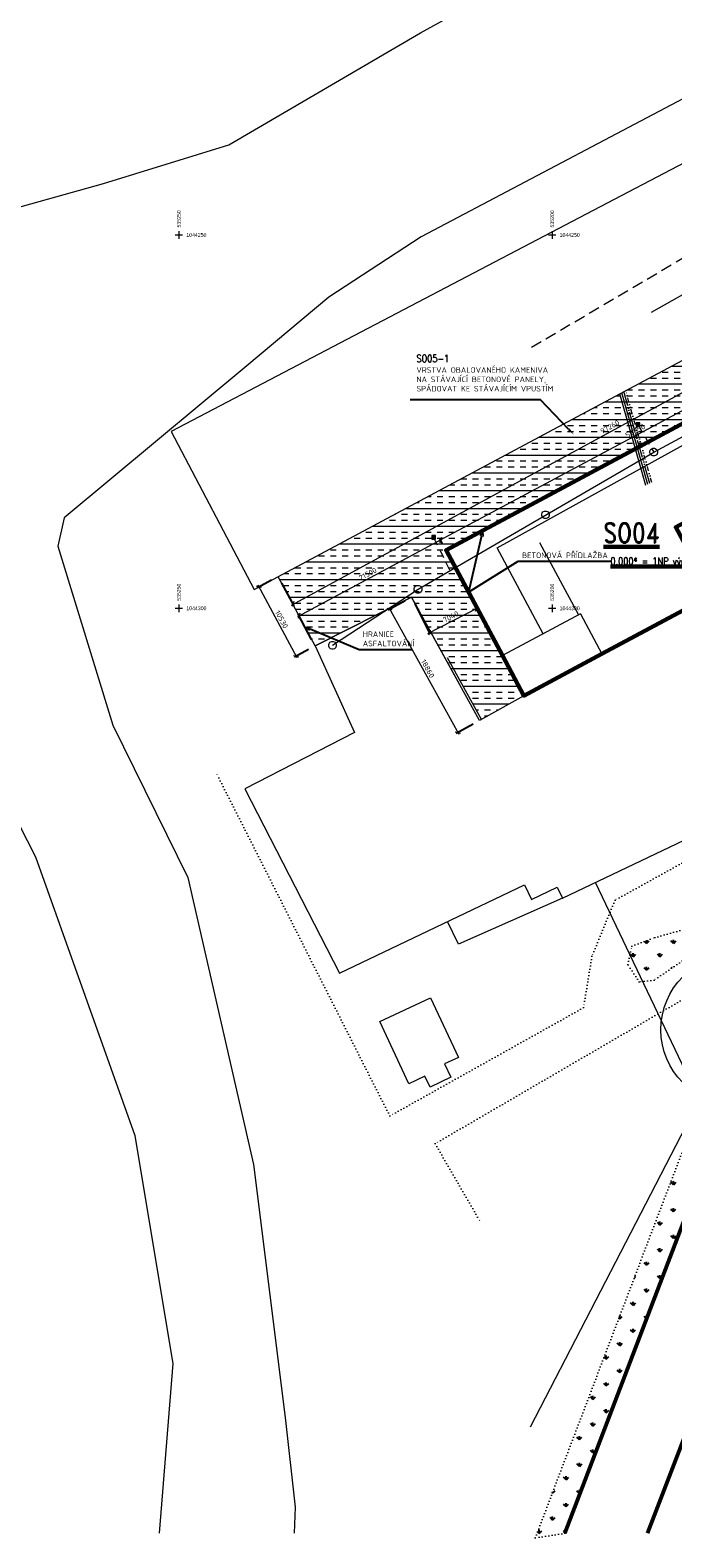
# Model space of a CAD drawing. Header units: millimetres. Extents: x 574189 to 1856771, y -1280639 to 333486.
# Tile 25 of 59: x 705914 to 791993, y -383146 to -181212. Entities that reach past the tile are written whole.
import ezdxf
from ezdxf import colors
from ezdxf.entities.mleader import LeaderData, LeaderLine
from ezdxf.enums import TextEntityAlignment as Align
from ezdxf.lldxf.tags import DXFTag
from ezdxf.math import Vec2, Vec3

# ---------------------------------------------------------------- set-up
doc = ezdxf.new("R2010")
doc.units = ezdxf.units.MM
for name, pattern in [('ACAD_ISO06W100', [36, 24, -3, 0, -3, 0, -3, 0, -3]), ('DASHED', [4.5, 3, -1.5]), ('DGN Style 2', [1864.39533, 1118.637198, -745.758132]), ('DIVIDE', [8, 3, -1.5, 0.25, -1.5, 0.25, -1.5]), ('DOT2', [0.875, 0.125, -0.75])]:
    doc.linetypes.add(name, pattern=pattern)
for name, color, linetype, lineweight in [('hranice', 3, 'Continuous', 20), ('hranice stavajici', 3, 'DOT2', 15), ('IN_C_TENKA', 7, 'Continuous', 18), ('IN_KOTY', 4, 'Continuous', 13), ('IN_NS_TLUSTA', 1, 'Continuous', 60), ('IN_SRAFY', 13, 'Continuous', 9), ('OstElektroNNnadz', 232, '_EL_VEDENI_NN_NADZ', 13), ('OstElektroNnPodz', 1, '660B', 13), ('OstKanDest', 32, '626B', 13), ('OstKanSplask', 34, 'KANALIZACE_SPLASKOVA_PODZ', 13), ('OstPlynNtl', 30, '633B', 13), ('OstSdelovaci', 216, 'EL_VEDENI_SLABOPROUD_PODZ', 13), ('OstVodPitna', 150, '616B', 13), ('Vrstva 1', 7, 'Continuous', 0), ('Vrstva 34', 7, 'Continuous', 0), ('Vrstva 39', 7, 'Continuous', 0)]:
    doc.layers.add(name, color=color, linetype=linetype, lineweight=lineweight)
for name, color, linetype in [('IN_SRAFY PUVODNI TEREN', 8, 'Continuous'), ('OPLOCENÍ', 240, '212R'), ('popisy', 4, 'Continuous')]:
    doc.layers.add(name, color=color, linetype=linetype)
doc.styles.add('iso', font='isocp.shx')
doc.styles.add('Koty', font='romand.shx', dxfattribs={"width": 0.8})
doc.styles.get("Standard").update_dxf_attribs({"font": 'iso.shx'})
doc.styles.add('Style-cs_Working', font='cs_Working.shx')
doc.linetypes.add('212R', pattern='A,10,[119,stn.shx,S=0.05,R=0,X=0,Y=0],0.0001', length=10.0001)
doc.linetypes.add('616B', pattern='A,5,-2,5,-5.5,[145,stn.shx,S=0.1,R=0,X=0,Y=0],-5.5,5,-2', length=30)
doc.linetypes.add('626B', pattern='A,5,-2,5,-5.5,[150,stn.shx,S=0.1,R=0,X=0,Y=0],-5.5,5,-2', length=30)
doc.linetypes.add('633B', pattern='A,5,-2,5,-5.5,[155,stn.shx,S=0.1,R=0,X=0,Y=0],-5.5,5,-2', length=30)
doc.linetypes.add('660B', pattern='A,5,-2,5,-5.5,[166,stn.shx,S=0.1,R=0,X=0,Y=0],-5.5,5,-2', length=30)
doc.linetypes.add('_EL_VEDENI_NN_NADZ', pattern='A,10,-15,[109,cadkon.shx,S=5,R=0,X=0,Y=0],-50,10,-10', length=95)
doc.linetypes.add('EL_VEDENI_NADZ', pattern='A,10,-15,[107,cadkon.shx,S=5,R=0,X=0,Y=0],-50,10,-10', length=95)
doc.linetypes.add('EL_VEDENI_SLABOPROUD_PODZ', pattern='A,35,-30,[116,cadkon.shx,S=5,R=0,X=0,Y=0],-35', length=100)
doc.linetypes.add('EL_VEDENI_VN_PODZ', pattern='A,35,-15,[110,cadkon.shx,S=5,R=0,X=0,Y=0],-50', length=100)
doc.linetypes.add('HRANICE1', pattern='A,6.35,-2.54,[133,ltypeshp.shx,S=2.54,R=0,X=-2.54,Y=0],-2.54,25.4', length=36.83)
doc.linetypes.add('KANALIZACE_SPLASKOVA_PODZ', pattern='A,35,-15,[102,cadkon.shx,S=5,R=0,X=0,Y=5],-5,[102,cadkon.shx,S=5,R=0,X=20,Y=5],30,-15', length=100)
tags = doc.linetypes.add('PLYN', pattern='A,12.7,-5.08,["GAS",Standard,S=2.54,R=0,X=-2.54,Y=-1.27],-6.35', length=24.13).pattern_tags.tags
tags[6] = DXFTag(74, 10)
doc.linetypes.add('PRIMARNI_TEPLOVOD_NADZ', pattern='A,10,-15,[123,cadkon.shx,S=1.25,R=0,X=0,Y=0],-50,10,-10', length=95)
doc.dimstyles.new('iso 250', dxfattribs={"dimtxt": 700, "dimasz": 500, "dimexe": 250, "dimexo": 1000, "dimgap": 250, "dimtad": 1, "dimdec": 0, "dimrnd": 10, "dimzin": 0, "dimtxsty": 'iso', "dimblk": 'OBLIQUE', "dimcen": 2.5, "dimdle": 250, "dimclrd": 256, "dimclre": 256, "dimclrt": 256, "dimadec": 0, "dimazin": 0, "dimtfac": 1, "dimtdec": 0, "dimtmove": 0, "dimatfit": 3, "dimfxl": 1, "dimlwd": -1, "dimarcsym": 0})

# ---------------------------------------------------------------- blocks, each defined once
blk = doc.blocks.new('Z630')
at = {"layer": 'Vrstva 34', "color": 32, "linetype": 'Continuous', "lineweight": 0}
for p, q in [((-0.25, 0.25), (-0.25, -0.25)), ((0.25, 0.25), (-0.25, 0.25)), ((-0.25, 0.25), (-0.15, 0.15)), ((-0.15, 0.15), (0.15, 0.15)), ((0.15, 0.05), (-0.15, 0.05)), ((-0.15, 0.05), (-0.15, -0.05)), ((0.15, 0.15), (0.15, 0.05)), ((0.25, -0.25), (0.25, 0.25)), ((-0.25, -0.25), (0.25, -0.25)), ((-0.15, -0.05), (0.15, -0.05)), ((0.15, -0.15), (-0.15, -0.15)), ((0.15, -0.05), (0.15, -0.15))]:
    blk.add_line(p, q, dxfattribs=at)
blk = doc.blocks.new('_Oblique')
at = {"layer": 'popisy', "color": 0, "lineweight": -2}
blk.add_line((-0.5, -0.5), (0.5, 0.5), dxfattribs=at)
blk = doc.blocks.new('*D61')
at = {"layer": 'DEFPOINTS', "color": 0, "transparency": 16777216}
for p in [(824564, -207959), (826563, -211635), (739118, -254410)]:
    blk.add_point(p, dxfattribs=at)
at = {"layer": 'IN_KOTY', "lineweight": -2, "transparency": 16777216}
for p, q in [((825042, -208838), (826682, -211855)), ((739596, -255289), (741236, -258306))]:
    blk.add_line(p, q, dxfattribs=at)
at = {"layer": 'IN_KOTY', "transparency": 16777216}
blk.add_line((740897, -258206), (826782, -211516), dxfattribs=at)
at = {"layer": 'IN_KOTY', "transparency": 16777216, "xscale": 500, "yscale": 500, "zscale": 500}
for p, rotation in [((826563, -211635), 28.5298138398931), ((741117, -258086), 208.5298138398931)]:
    blk.add_blockref('_Oblique', p, dxfattribs=dict(at, rotation=rotation))
at = {"layer": 'IN_KOTY', "transparency": 16777216, "insert": (783553, -234334), "char_height": 700, "attachment_point": 5, "rotation": 28.52981, "style": 'iso'}
blk.add_mtext('97260', dxfattribs=at)
blk = doc.blocks.new('*D62')
at = {"layer": 'DEFPOINTS', "color": 0, "transparency": 16777216}
for p in [(739118, -254410), (736573, -255773), (744086, -263690)]:
    blk.add_point(p, dxfattribs=at)
at = {"layer": 'IN_KOTY', "lineweight": -2, "transparency": 16777216}
for p, q in [((738237, -254882), (736353, -255891)), ((743204, -264162), (741320, -265170))]:
    blk.add_line(p, q, dxfattribs=at)
at = {"layer": 'IN_KOTY', "transparency": 16777216}
blk.add_line((741659, -265273), (736455, -255553), dxfattribs=at)
at = {"layer": 'IN_KOTY', "transparency": 16777216, "xscale": 500, "yscale": 500, "zscale": 500}
for p, rotation in [((736573, -255773), 118.162373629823), ((741541, -265052), 298.162373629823)]:
    blk.add_blockref('_Oblique', p, dxfattribs=dict(at, rotation=rotation))
at = {"layer": 'IN_KOTY', "transparency": 16777216, "insert": (739586, -260130), "char_height": 700, "attachment_point": 5, "rotation": 298.16237, "style": 'iso'}
blk.add_mtext('10530', dxfattribs=at)
blk = doc.blocks.new('*D63')
at = {"layer": 'DEFPOINTS', "color": 0, "transparency": 16777216}
for p in [(763279, -253981), (756995, -257160), (765672, -258710)]:
    blk.add_point(p, dxfattribs=at)
at = {"layer": 'IN_KOTY', "lineweight": -2, "transparency": 16777216}
for p, q in [((763731, -254873), (765785, -258934)), ((757447, -258052), (759500, -262112))]:
    blk.add_line(p, q, dxfattribs=at)
at = {"layer": 'IN_KOTY', "transparency": 16777216}
blk.add_line((759164, -262002), (765895, -258598), dxfattribs=at)
at = {"layer": 'IN_KOTY', "transparency": 16777216, "xscale": 500, "yscale": 500, "zscale": 500}
for p, rotation in [((765672, -258710), 26.83221947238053), ((759387, -261889), 206.8322194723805)]:
    blk.add_blockref('_Oblique', p, dxfattribs=dict(at, rotation=rotation))
at = {"layer": 'IN_KOTY', "transparency": 16777216, "insert": (762259, -259765), "char_height": 700, "attachment_point": 5, "rotation": 26.83222, "style": 'iso'}
blk.add_mtext('7040', dxfattribs=at)
blk = doc.blocks.new('*D64')
at = {"layer": 'DEFPOINTS', "color": 0, "transparency": 16777216}
for p in [(756995, -257160), (766107, -273671), (763192, -275280)]:
    blk.add_point(p, dxfattribs=at)
at = {"layer": 'IN_KOTY', "lineweight": -2, "transparency": 16777216}
for p, q in [((756120, -257643), (753861, -258890)), ((765232, -274154), (762973, -275400))]:
    blk.add_line(p, q, dxfattribs=at)
at = {"layer": 'IN_KOTY', "transparency": 16777216}
blk.add_line((753959, -258550), (763313, -275498), dxfattribs=at)
at = {"layer": 'IN_KOTY', "transparency": 16777216, "xscale": 500, "yscale": 500, "zscale": 500}
for p, rotation in [((754080, -258769), 118.8938181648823), ((763192, -275280), 298.8938181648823)]:
    blk.add_blockref('_Oblique', p, dxfattribs=dict(at, rotation=rotation))
at = {"layer": 'IN_KOTY', "transparency": 16777216, "insert": (759161, -266734), "char_height": 700, "attachment_point": 5, "rotation": 298.89382, "style": 'iso'}
blk.add_mtext('18860', dxfattribs=at)
blk = doc.blocks.new('*D74')
at = {"layer": 'DEFPOINTS', "color": 0, "transparency": 16777216}
for p in [(814315, -222667), (760887, -249511), (761616, -250874)]:
    blk.add_point(p, dxfattribs=at)
at = {"layer": 'IN_KOTY', "transparency": 16777216}
blk.add_line((813806, -221187), (760666, -249629), dxfattribs=at)
at = {"layer": 'IN_KOTY', "lineweight": -2, "transparency": 16777216}
for p, q in [((813843, -221785), (813467, -221084)), ((761144, -249992), (760769, -249291))]:
    blk.add_line(p, q, dxfattribs=at)
at = {"layer": 'IN_KOTY', "transparency": 16777216, "xscale": 500, "yscale": 500, "zscale": 500}
for p, rotation in [((813585, -221305), 28.15748440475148), ((760887, -249511), 208.1574844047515)]:
    blk.add_blockref('_Oblique', p, dxfattribs=dict(at, rotation=rotation))
at = {"layer": 'IN_KOTY', "transparency": 16777216, "insert": (786953, -234879), "char_height": 700, "attachment_point": 5, "rotation": 28.15748, "style": 'iso'}
blk.add_mtext('59850', dxfattribs=at)
blk = doc.blocks.new('*D75')
at = {"layer": 'DEFPOINTS', "color": 0, "transparency": 16777216}
for p in [(761616, -250874), (741926, -259656), (744086, -263690)]:
    blk.add_point(p, dxfattribs=at)
at = {"layer": 'IN_KOTY', "transparency": 16777216}
blk.add_line((761104, -249389), (741706, -259774), dxfattribs=at)
at = {"layer": 'IN_KOTY', "lineweight": -2, "transparency": 16777216}
for p, q in [((761144, -249992), (760766, -249286)), ((743614, -262808), (741808, -259435))]:
    blk.add_line(p, q, dxfattribs=at)
at = {"layer": 'IN_KOTY', "transparency": 16777216, "xscale": 500, "yscale": 500, "zscale": 500}
for p, rotation in [((760884, -249507), 28.16237362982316), ((741926, -259656), 208.1623736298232)]:
    blk.add_blockref('_Oblique', p, dxfattribs=dict(at, rotation=rotation))
at = {"layer": 'IN_KOTY', "transparency": 16777216, "insert": (751122, -254052), "char_height": 700, "attachment_point": 5, "rotation": 28.16237, "style": 'iso'}
blk.add_mtext('21500', dxfattribs=at)
blk = doc.blocks.new('Z620')
at = {"layer": 'Vrstva 34', "color": 32, "linetype": 'Continuous', "lineweight": 13}
for p, q in [((-0.5, 0.1), (-0.45, 0.25)), ((-0.5, -0.1), (-0.5, 0.1)), ((-0.45, 0.25), (-0.35, 0.4)), ((-0.35, 0.4), (-0.1, 0.5)), ((-0.1, 0.5), (0.1, 0.5)), ((0.1, 0.5), (0.35, 0.4)), ((0.35, 0.4), (0.45, 0.25)), ((0.45, 0.25), (0.5, 0.1)), ((0.5, 0.1), (0.5, -0.1)), ((-0.4, -0.35), (-0.5, -0.1)), ((-0.25, -0.45), (-0.4, -0.35)), ((-0.1, -0.5), (-0.25, -0.45)), ((0.1, -0.5), (-0.1, -0.5)), ((0.25, -0.45), (0.1, -0.5)), ((0.4, -0.35), (0.25, -0.45)), ((0.5, -0.1), (0.4, -0.35))]:
    blk.add_line(p, q, dxfattribs=at)
blk = doc.blocks.new('_OPEN30')
at = {"color": 0, "linetype": 'ByBlock'}
for p, q in [((-1, 0.27), (0, 0)), ((0, 0), (-1, -0.27)), ((0, 0), (-1, 0))]:
    blk.add_line(p, q, dxfattribs=at)

msp = doc.modelspace()

# ---------------------------------------------------------------- hatches: boundary and pattern name
at = {"layer": 'IN_SRAFY'}
h = msp.add_hatch(dxfattribs=at)
h.set_pattern_fill('INSUL', color=256, scale=250)
h.paths.add_polyline_path([(824564.2, -207959.5), (827276.1, -206420.5), (826140.9, -204420.1), (817059.5, -188417.4), (810612.6, -192132.8), (813252.2, -196712.9), (805323.3, -200958.1), (812616.6, -215063.1), (783281.3, -230767.7), (786821.1, -237379.8), (804883.4, -227710.2), (804860.1, -227666.8), (807426.9, -226348.5), (814314.6, -222667), (817433.4, -228161.2), (818477, -227568.8), (820037, -230316.9), (818993.4, -230909.3), (822720.7, -237887.5), (826341.7, -235949), (831237.7, -232953.6), (832790.3, -233160.5), (837363.1, -230578.8), (830096.2, -217707.2)])
h.paths.add_polyline_path([(816799.5, -188567.2), (816529.2, -188090.8), (809486.1, -190778.9), (812837.7, -196594.6), (805185.5, -200691.6), (805323.3, -200958.1), (813252.2, -196712.9), (810612.6, -192132.8)])
h.paths.add_polyline_path([(786027.7, -237804.6), (782487.9, -231192.5), (739118.3, -254410.4), (744086.1, -263689.9), (756995.1, -257159.9), (763388.4, -268744.2), (769460, -265526.1), (769167.3, -264979.3), (761615.8, -250873.5)])
h.paths.add_polyline_path([(769460, -265526.1), (763653.5, -268603.7), (766369.1, -273524.2), (772041.6, -270348.4)])
h.paths.add_polyline_path([(782752.3, -231050.9), (782487.9, -231192.5), (786027.7, -237804.6), (786292.1, -237663)])
h.paths.add_polyline_path([(783016.8, -230909.3), (782752.3, -231050.9), (786292.1, -237663), (786556.6, -237521.4)])
h.paths.add_polyline_path([(783281.3, -230767.7), (783016.8, -230909.3), (786556.6, -237521.4), (786821.1, -237379.8)])
at = {"layer": 'IN_SRAFY PUVODNI TEREN'}
h = msp.add_hatch(dxfattribs=at)
h.set_pattern_fill('GRASS', color=256, scale=100)
h.paths.add_polyline_path([(857878, -280957.8), (838027.6, -287369.5), (827413.9, -291937.5), (808998, -305798.8), (799028.6, -326090.3), (777538.9, -382535.6), (773561.5, -383145.7), (795815.5, -324693), (806225.3, -303505.1), (825954.6, -289432.5), (836795.1, -284089.5), (858583.7, -277051.9)])
h = msp.add_hatch(dxfattribs=at)
h.set_pattern_fill('GRASS', color=256, scale=100)
h.paths.add_polyline_path([(793232, -301716.7), (789563, -302756.4), (786512.8, -303882.9), (785959.4, -306346.3), (786790.5, -307612.5), (789199.6, -304806.6)])
h.paths.add_polyline_path([(807605.3, -295644.6), (812746.2, -292328.8), (812685.2, -291112.4), (809966.1, -292594.6), (801831.5, -297114, -0.22732839), (802041.6, -297491.2), (802041.6, -298360.6, -0.87642233), (801044.7, -298351.7), (801044.7, -297551.1), (793875, -301534.5), (793232, -301716.7), (789199.6, -304806.6), (786790.5, -307612.5), (787493.7, -308684), (789476.2, -308448.2), (792085.6, -305641.8)])
h.paths.add_polyline_path([(807408.7, -296261.8), (807605.3, -295644.6), (792085.6, -305641.8), (789476.2, -308448.2)], flags=17)
h.paths.add_polyline_path([(819447.6, -289480.4), (818419.5, -287986.6), (812685.2, -291112.4), (812746.2, -292328.8), (807605.3, -295644.6), (807408.7, -296261.8), (810983, -293832.8)])
h.paths.add_polyline_path([(823277.6, -287511), (819429.3, -279093.8), (818948.3, -279327.8), (822009.9, -286029.5), (818419.5, -287986.6), (819447.6, -289480.4)])

# ---------------------------------------------------------------- linework, layer by layer
at = {"layer": 'hranice', "ltscale": 100}
msp.add_line((744086.1, -263689.9), (739118.3, -254410.4), dxfattribs=at)
at = {"layer": 'hranice stavajici', "color": 3, "linetype": 'DOT2', "lineweight": 20, "ltscale": 500}
for points in [[(816805.1, -273354.1), (823277.6, -287511), (810983, -293832.8), (789476.2, -308448.2), (787493.7, -308684), (785959.4, -306346.3), (786512.8, -303882.9), (789563, -302756.4), (793875, -301534.5), (809966.1, -292594.6)], [(805840.2, -285783.8), (784248.8, -297723.1), (781160.5, -305233.2), (780028.1, -312126), (754085.9, -326631.8), (730923.2, -280851.1)], [(806225.3, -303505.1), (760159.7, -330335.4), (766136.3, -340698.3)]]:
    msp.add_lwpolyline(points, dxfattribs=at)
msp.add_lwpolyline([(857878, -280957.8), (838027.6, -287369.5), (827413.9, -291937.5), (808998, -305798.8), (799028.6, -326090.3), (777538.9, -382535.6), (773561.5, -383145.7), (795815.5, -324693), (806225.3, -303505.1), (825954.6, -289432.5), (836795.1, -284089.5), (858583.7, -277051.9)], close=True, dxfattribs=at)
at = {"layer": 'IN_C_TENKA'}
for p, q in [((797397.2, -196933.8), (724808.7, -234974.6)), ((735902.3, -256132.1), (812616.6, -215063.1)), ((724808.7, -234974.6), (735902.3, -256132.1)), ((772041.6, -270348.4), (824938.4, -242030.1)), ((756995.1, -257159.9), (744086.1, -263689.9)), ((744086.1, -263689.9), (756995.1, -257159.9)), ((766107.3, -273670.8), (756995.1, -257159.9)), ((756995.1, -257159.9), (763388.4, -268744.2)), ((779605.6, -259391.2), (769167.3, -264979.3)), ((779605.6, -259391.2), (782479.9, -264760.2)), ((744086.1, -263689.9), (749361.3, -275259.5)), ((772041.6, -270348.4), (766107.3, -273670.8)), ((749361.3, -275259.5), (734674.4, -282842.5)), ((734674.4, -282842.5), (747364.3, -307511.6)), ((777200, -297489.5), (804916.6, -284259.1)), ((747364.3, -307511.6), (772128.8, -295687.5)), ((772128.8, -295687.5), (773062.8, -297643.5)), ((773062.8, -297643.5), (776491.8, -296006.3)), ((776491.8, -296006.3), (777200, -297489.5)), ((777200, -297489.5), (763270.9, -303651.9)), ((763270.9, -303651.9), (761818.7, -300610.2)), ((752730.4, -314004), (759538.1, -310797.9)), ((759538.1, -310797.9), (763302.9, -318791.8)), ((756649.9, -322326.3), (752730.4, -314004)), ((763302.9, -318791.8), (761418.3, -319679.3)), ((761418.3, -319679.3), (762257.1, -321460.3)), ((758792.1, -321317.4), (756649.9, -322326.3)), ((759476.2, -322770), (758792.1, -321317.4)), ((762257.1, -321460.3), (759476.2, -322770))]:
    msp.add_line(p, q, dxfattribs=at)
at = {"layer": 'IN_C_TENKA', "color": 152}
for points in [[(659496.7, -216118.3), (676988.1, -212406.1), (699594.6, -206274.1), (715742.2, -201755.7), (732535.7, -196591.8), (758210.3, -181584.4), (779525.1, -169804.3), (816634.4, -148708.9), (843165.5, -133372.5), (871777.5, -119075.8), (879320.6, -116216.5), (892586.2, -115696.6), (910533.7, -114656.9), (932903.1, -116216.5), (963075.7, -121155.3), (1007027.8, -125072.8), (1037813.6, -123763.6), (1057348.4, -122452.4)], [(1057348.4, -159211.9), (1046760.5, -159596.6), (1014519.8, -158064.3), (982419.6, -155123.7), (966102, -152717.8), (946039.4, -148173.2), (932493, -146255.1), (917437.6, -145308.2), (899750.1, -147096.9), (883957.7, -149832.4), (859144.3, -155664.1), (827917.3, -172146.5), (799932.1, -186917.8), (758273.7, -208906.2), (745936.9, -216981.1), (734921.7, -226156.7), (710468.3, -246526.2), (709639.9, -250345.4), (716976.2, -274314.3), (727014.2, -294717.1), (735840.2, -333141.9), (740053.4, -367018.3), (741413.2, -379058.5), (741254.4, -382535.6)], [(723240.7, -382535.6), (725070, -359815.4), (719977.4, -329279.7), (706680, -291958.3), (694231.4, -267642.8), (692335, -253802.9), (685736, -251509.1), (669381.9, -254089.6), (659496.7, -256113)]]:
    msp.add_lwpolyline(points, dxfattribs=at)
at = {"layer": 'IN_C_TENKA', "color": 8, "lineweight": 50}
for points in [[(777538.9, -382535.6), (799028.6, -326090.3), (808998, -305798.8), (827413.9, -291937.5), (838027.6, -287369.5), (883731.3, -272607.3), (923386.3, -261042.6), (926823.2, -259783.2), (933978.8, -256444.4), (957973.3, -244504), (989220.8, -228340.5), (1004036.8, -220063.3), (1015029.8, -216950.6), (1027459.6, -214991.3), (1057348.4, -216391.8)], [(788589.2, -382535.6), (814909.6, -314137.2), (834225.5, -299959.1), (865358.3, -288400.4), (877777.1, -284084.2), (933200.1, -265776), (963964, -250976.3), (1007364.1, -228554.2), (1020204.9, -225475.6), (1040562.2, -225570.9), (1057348.4, -226795)]]:
    msp.add_lwpolyline(points, dxfattribs=at)
at = {"layer": 'IN_NS_TLUSTA', "ltscale": 1000}
msp.add_lwpolyline([(818826.4, -230658.6), (811649.9, -234500.5), (812872.7, -236815.9), (792390.4, -247782.9), (797247, -256854.7), (782479.9, -264760.2), (772041.6, -270348.4), (769167.3, -264979.3), (761615.8, -250873.5), (814314.6, -222667), (818845.3, -230648.4)], close=True, dxfattribs=at)
at = {"layer": 'OPLOCENÍ', "linetype": 'HRANICE1', "lineweight": 20, "ltscale": 100}
msp.add_circle((800393.8, -315092.7), 10000, dxfattribs=at)
at = {"layer": 'OstElektroNNnadz', "linetype": 'EL_VEDENI_VN_PODZ', "ltscale": 100}
msp.add_line((793681, -320646.9), (781619.9, -295379.7), dxfattribs=at)
at = {"layer": 'OstElektroNNnadz', "ltscale": 100}
msp.add_line((802093.1, -311804.2), (772890.1, -368318.1), dxfattribs=at)
at = {"layer": 'OstElektroNnPodz', "linetype": 'EL_VEDENI_NADZ', "lineweight": 13, "ltscale": 20}
msp.add_line((788652, -242071.1), (785142.5, -229771.4), dxfattribs=at)
at = {"layer": 'OstKanDest', "ltscale": 250}
for p, q in [((789125.5, -218965.9), (809413.2, -207566.9)), ((789426.2, -237720.9), (824833.2, -218779.9))]:
    msp.add_line(p, q, dxfattribs=at)
at = {"layer": 'OstKanDest', "linetype": 'DASHED', "ltscale": 500}
msp.add_line((773050.2, -223692.9), (794464.2, -211056.9), dxfattribs=at)
at = {"layer": 'OstKanDest', "ltscale": 500}
for p, q in [((757862.2, -256103.9), (789426.2, -237720.9)), ((746412.2, -263604.9), (757862.2, -256103.9))]:
    msp.add_line(p, q, dxfattribs=at)
at = {"layer": 'OstKanSplask', "ltscale": 100}
for p, q in [((768471, -250560.9), (823604, -220004.6)), ((774625.6, -262057.2), (768471, -250560.9))]:
    msp.add_line(p, q, dxfattribs=at)
at = {"layer": 'OstPlynNtl', "linetype": 'PLYN', "ltscale": 300}
for p, q in [((774149.5, -249835), (779341.1, -259532.8)), ((766369.9, -273525.8), (761813.9, -265270.4))]:
    msp.add_line(p, q, dxfattribs=at)
at = {"layer": 'OstSdelovaci', "linetype": 'PRIMARNI_TEPLOVOD_NADZ', "ltscale": 25}
msp.add_line((788387.5, -242212.7), (784878, -229913), dxfattribs=at)
at = {"layer": 'OstVodPitna', "linetype": 'ACAD_ISO06W100', "lineweight": 13, "ltscale": 100}
msp.add_line((788916.5, -241929.5), (785407, -229629.8), dxfattribs=at)
at = {"layer": 'OstVodPitna', "linetype": 'DIVIDE', "lineweight": 13, "ltscale": 200}
msp.add_line((789181, -241787.9), (785671.5, -229488.2), dxfattribs=at)
at = {"layer": 'Vrstva 1', "color": 3, "linetype": 'Continuous', "lineweight": 0}
for p, q in [((725333.2, -208646.9), (726333.2, -208646.9)), ((725833.2, -208146.9), (725833.2, -209146.9)), ((775333.2, -208646.9), (776333.2, -208646.9)), ((775833.2, -208146.9), (775833.2, -209146.9)), ((725833.2, -258146.9), (725833.2, -259146.9)), ((775833.2, -258146.9), (775833.2, -259146.9)), ((725333.2, -258646.9), (726333.2, -258646.9)), ((775333.2, -258646.9), (776333.2, -258646.9))]:
    msp.add_line(p, q, dxfattribs=at)
at = {"layer": 'Vrstva 34', "color": 32, "linetype": 'DGN Style 2', "lineweight": 13}
for p, q in [((787340.2, -234061.9), (789426.2, -237720.9)), ((759945.2, -249157.9), (762085.2, -253537.9))]:
    msp.add_line(p, q, dxfattribs=at)

# ---------------------------------------------------------------- block references
at = {"layer": 'Vrstva 34', "color": 32, "linetype": 'Continuous', "lineweight": 13, "xscale": 1000, "yscale": 1000, "zscale": 1000}
for name, p in [('Z630', (787340.2, -234061.9)), ('Z620', (789426.2, -237720.9)), ('Z620', (774924.2, -246128.9)), ('Z630', (759945.2, -249157.9)), ('Z620', (757862.2, -256103.9)), ('Z620', (746412.2, -263604.9))]:
    msp.add_blockref(name, p, dxfattribs=at)

# ---------------------------------------------------------------- texts
at = {"layer": 'IN_NS_TLUSTA', "width": 30420.26, "attachment_point": 1, "style": 'Koty'}
for s, insert, char_height in [('{\\H1.3333x;\\LSO04}', (782689.5, -247222.3), 2000), ('{\\L0,000* = 1NP výrobní haly}', (783635.1, -251847), 1000)]:
    msp.add_mtext(s, dxfattribs=dict(at, insert=insert, char_height=char_height))
at = {"layer": 'Vrstva 39', "color": 2, "linetype": 'Continuous', "lineweight": 0, "style": 'Style-cs_Working'}
for s, p in [('535250', (725833.2, -207646.9)), ('535200', (775833.2, -207646.9)), ('535250', (725833.2, -257646.9)), ('535200', (775833.2, -257646.9))]:
    msp.add_text(s, height=500, rotation=90, dxfattribs=at).set_placement(p, align=Align.MIDDLE_LEFT)
for s, p in [('1044250', (726833.2, -208646.9)), ('1044250', (776833.2, -208646.9)), ('1044300', (726833.2, -258646.9)), ('1044300', (776833.2, -258646.9))]:
    msp.add_text(s, height=500, dxfattribs=at).set_placement(p, align=Align.MIDDLE_LEFT)

# ---------------------------------------------------------------- dimensions: what is measured, and where the dimension line sits
at = {"layer": 'IN_KOTY'}
for p1, p2, distance, picture, middle in [((739118.3, -254410.4), (824564.2, -207959.5), -4184.1, '*D61', (783553, -234333.6)), ((744086.1, -263689.9), (739118.3, -254410.4), 2887, '*D62', (739586, -260129.5)), ((756995.1, -257159.9), (763279.4, -253981.1), -5300.1, '*D63', (762258.8, -259764.5)), ((756995.1, -257159.9), (766107.3, -273670.8), -3329.5, '*D64', (759161.5, -266734.2))]:
    dim = msp.add_aligned_dim(p1=p1, p2=p2, distance=distance, dimstyle='iso 250', dxfattribs=at)
    dim.commit()
    dim.dimension.update_dxf_attribs({"geometry": picture, "text_midpoint": middle})
dim = msp.add_aligned_dim(p1=(814314.6, -222667), p2=(761615.8, -250873.5), distance=-1545.4, text='59850', dimstyle='iso 250', dxfattribs=at)
dim.commit()
dim.dimension.update_dxf_attribs({"geometry": '*D74', "text_midpoint": (786952.8, -234878.8)})
dim = msp.add_linear_dim(base=(741926.4, -259655.7), p1=(761615.8, -250873.5), p2=(744086.1, -263689.9), angle=28.162374, dimstyle='iso 250', dxfattribs=at)
dim.commit()
dim.dimension.update_dxf_attribs({"geometry": '*D75', "text_midpoint": (751122, -254052.2)})

# ---------------------------------------------------------------- leaders
at = {"layer": 'hranice'}
ml = msp.add_multileader_mtext('Standard', dxfattribs=at)
ml.set_content('{\\Fromand|c238;\\W0.8;SO05-1\\P\\pq*;\\Fisocp|c238;\\H0.75x;\\W1;VRSTVA OBALOVANÉHO KAMENIVA\\PNA STÁVAJÍCÍ BETONOVÉ PANELY,\\PSPÁDOVAT KE STÁVAJÍCÍM VPUSTÍM}', color=256, style='iso')
ml.set_leader_properties()
ml.build(insert=Vec2(0, 0))
ml.multileader.update_dxf_attribs({"text_left_attachment_type": 5, "text_right_attachment_type": 5, "arrow_head_size": 1000})
ctx = ml.context
ctx.base_point, ctx.char_height, ctx.arrow_head_size, ctx.plane_origin = Vec3(757650.5, -230708.6), 1000, 1000, Vec3(738172.9, -247719.3)
ctx.left_attachment, ctx.right_attachment = 5, 5
notes = []
notes.append((ctx, [(0, (1, 1, 0), (774270.9, -230708.6), (-1, 0), 8, [(0, [(778728, -235369.9)], 0, [])])]))
ctx.mtext.insert, ctx.mtext.width, ctx.mtext.flow_direction = Vec3(757652.5, -224687.7), 17274.997, 5
ml = msp.add_multileader_mtext('Standard', dxfattribs=at)
ml.set_content('BETONOVÁ PŘÍDLAŽBA', color=256, style='iso')
ml.set_leader_properties()
ml.set_arrow_properties(name='OPEN30')
ml.build(insert=Vec2(0, 0))
ml.multileader.update_dxf_attribs({"text_left_attachment_type": 5, "text_right_attachment_type": 5, "dogleg_length": 500, "arrow_head_size": 750})
ctx = ml.context
ctx.base_point, ctx.char_height, ctx.arrow_head_size, ctx.plane_origin = Vec3(771793.8, -252330.6), 750, 750, Vec3(705858.1, -273133.3)
ctx.left_attachment, ctx.right_attachment = 5, 5
notes.append((ctx, [(1, (1, 1, 0), (771293.8, -252330.6), (1, 0), 500, [(1, [(766550.6, -248232.2), (764619.4, -256484.2)], 0, [])])]))
ctx.mtext.insert, ctx.mtext.flow_direction = Vec3(771795.8, -251168.1), 5
ml = msp.add_multileader_mtext('Standard', dxfattribs=at)
ml.set_content('HRANICE \\PASFALTOVÁNÍ', color=256, style='iso')
ml.set_leader_properties()
ml.set_arrow_properties(name='OPEN30')
ml.build(insert=Vec2(0, 0))
ml.multileader.update_dxf_attribs({"text_left_attachment_type": 5, "text_right_attachment_type": 5, "dogleg_length": 500, "arrow_head_size": 750})
ctx = ml.context
ctx.base_point, ctx.char_height, ctx.arrow_head_size, ctx.plane_origin = Vec3(750458.1, -264149), 750, 750, Vec3(684522.4, -284951.7)
ctx.left_attachment, ctx.right_attachment = 5, 5
notes.append((ctx, [(1, (1, 1, 0), (749958.1, -264149), (1, 0), 500, [(0, [(742711.3, -261121.8)], 0, [])])]))
ctx.mtext.insert, ctx.mtext.flow_direction = Vec3(750460.1, -261736.5), 5
for ctx, leaders in notes:
    for number, flags, end, landing, length, lines in leaders:
        leader = LeaderData()
        leader.index, (leader.has_last_leader_line, leader.has_dogleg_vector, leader.attachment_direction) = number, flags
        leader.last_leader_point, leader.dogleg_vector, leader.dogleg_length = Vec3(end), Vec3(landing), length
        for number, points, colour, breaks in lines:
            line = LeaderLine()
            line.index, line.vertices, line.color, line.breaks = number, Vec3.list(points), colors.encode_raw_color(colour), breaks
            leader.lines.append(line)
        ctx.leaders.append(leader)

doc.saveas('drawing.dxf')
